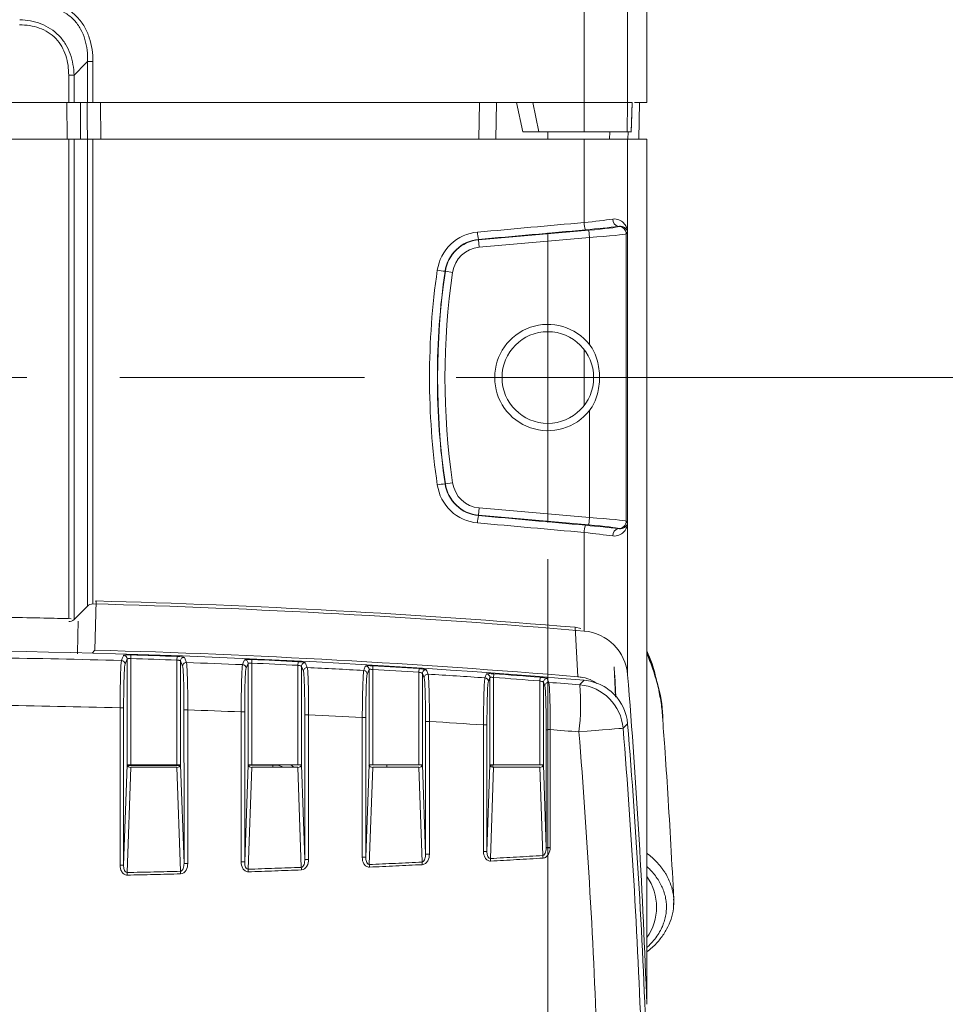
# Model space of a CAD drawing. Header units: millimetres. Extents: x 5 to 415, y 5 to 292.
# Tile 30 of 57: x 89 to 114, y 201 to 227. Entities that reach past the tile are written whole.
import ezdxf

# ---------------------------------------------------------------- set-up
doc = ezdxf.new("R2010")
doc.units = ezdxf.units.MM
doc.linetypes.add('CENTERX2', pattern=[20.32, 12.7, -2.54, 2.54, -2.54])
doc.styles.add('SLDTEXTSTYLE1', font='TXT', dxfattribs={"width": 0.75})
doc.dimstyles.new('SLDDIMSTYLE3', dxfattribs={"dimtxt": 3.5, "dimasz": 3.556, "dimexe": 0, "dimexo": 0.0625, "dimgap": 0.875, "dimtad": 1, "dimdec": 1, "dimrnd": 1e-09, "dimzin": 12, "dimdsep": 46, "dimtxsty": 'SLDTEXTSTYLE1', "dimblk1": 'CLOSED', "dimblk2": 'CLOSED', "dimsah": 1, "dimcen": 0.09, "dimadec": 0, "dimazin": 3, "dimtfac": 1, "dimtdec": 1, "dimtofl": 0, "dimtmove": 0, "dimatfit": 3, "dimldrblk": 'CLOSED', "dimfxl": 1, "dimfrac": 2, "dimtolj": 1, "dimtzin": 12, "dimarcsym": 0})
doc.dimstyles.new('SLDDIMSTYLE4', dxfattribs={"dimtxt": 3.5, "dimasz": 3.556, "dimexe": 0, "dimexo": 0.0625, "dimgap": 0.875, "dimtad": 1, "dimrnd": 1e-09, "dimzin": 12, "dimdsep": 46, "dimtxsty": 'SLDTEXTSTYLE1', "dimblk1": 'CLOSED', "dimblk2": 'CLOSED', "dimsah": 1, "dimcen": 0.09, "dimadec": 0, "dimazin": 3, "dimtfac": 1, "dimtofl": 0, "dimtmove": 0, "dimatfit": 3, "dimldrblk": 'CLOSED', "dimfxl": 1, "dimfrac": 2, "dimtolj": 1, "dimtzin": 12, "dimarcsym": 0})

# ---------------------------------------------------------------- blocks, each defined once
blk = doc.blocks.new('_CLOSED')
at = {"color": 0, "linetype": 'ByBlock', "lineweight": -2}
for p, q in [((-1, 0.166667), (0, 0)), ((-1, 0.166667), (-1, -0.166667)), ((0, 0), (-1, -0.166667)), ((0, 0), (-1, 0))]:
    blk.add_line(p, q, dxfattribs=at)
blk = doc.blocks.new('_D_2')
at = {"color": 7, "linetype": 'Continuous', "lineweight": 0}
for p, q in [((104.541, 252.91), (118.436, 252.91)), ((117.436, 252.91), (117.436, 217.71)), ((104.541, 217.71), (118.436, 217.71))]:
    blk.add_line(p, q, dxfattribs=at)
at = {"color": 7, "linetype": 'Continuous', "lineweight": 0, "xscale": 3.556, "yscale": 3.556}
for p, rotation in [((117.436, 252.91, -9.607), 90), ((117.436, 217.71, -9.607), 270)]:
    blk.add_blockref('_CLOSED', p, dxfattribs=dict(at, rotation=rotation))
at = {"color": 7, "linetype": 'Continuous', "lineweight": 0, "insert": (112.925, 229.647), "char_height": 3.5, "attachment_point": 1, "rotation": 90, "style": 'SLDTEXTSTYLE1'}
blk.add_mtext('35,2', dxfattribs=at)
blk = doc.blocks.new('_D_3')
at = {"color": 7, "linetype": 'Continuous', "lineweight": 0}
for p, q in [((66.541, 212.76), (66.541, 177.02)), ((103.541, 212.76), (103.541, 177.02)), ((66.541, 178.02), (103.541, 178.02))]:
    blk.add_line(p, q, dxfattribs=at)
at = {"color": 7, "linetype": 'Continuous', "lineweight": 0, "xscale": 3.556, "yscale": 3.556, "rotation": 180}
blk.add_blockref('_CLOSED', (66.541, 178.02, -9.607), dxfattribs=at)
at = {"color": 7, "linetype": 'Continuous', "lineweight": 0, "xscale": 3.556, "yscale": 3.556}
blk.add_blockref('_CLOSED', (103.541, 178.02, -9.607), dxfattribs=at)
at = {"color": 7, "linetype": 'Continuous', "lineweight": 0, "insert": (81.683, 182.531), "char_height": 3.5, "attachment_point": 1, "style": 'SLDTEXTSTYLE1'}
blk.add_mtext('37', dxfattribs=at)
blk = doc.blocks.new('SW_CENTERMARKSYMBOL_0')
at = {"color": 0, "linetype": 'Continuous', "lineweight": 0}
for p, q in [((37, 2.5), (37, 3.95)), ((37, 0), (37, 2.5)), ((37, 0), (34.5, 0)), ((37, 0), (37, -2.5)), ((37, 0), (39.5, 0)), ((39.5, 0), (40.95, 0)), ((37, -2.5), (37, -3.95))]:
    blk.add_line(p, q, dxfattribs=at)
at = {"color": 0, "linetype": 'CENTERX2', "lineweight": 0}
blk.add_line((5, 0), (32, 0), dxfattribs=at)

msp = doc.modelspace()

# ---------------------------------------------------------------- linework, layer by layer
at = {"color": 7, "linetype": 'Continuous', "lineweight": 15}
for p, q in [((104.533, 246.26), (104.533, 225.21)), ((105.719, 246.26), (105.719, 225.21)), ((106.241, 246.26), (106.241, 225.21)), ((90.98, 226.33), (91.127, 226.33)), ((90.98, 225.21), (90.98, 226.33)), ((91.127, 226.33), (91.127, 225.21)), ((90.467, 225.956), (90.613, 225.956)), ((90.467, 225.21), (90.467, 225.956)), ((90.613, 225.956), (90.613, 225.21)), ((79.614, 225.21), (90.467, 225.21)), ((90.427, 224.21), (90.42, 225.21)), ((90.613, 225.21), (90.467, 225.21)), ((90.98, 225.21), (90.613, 225.21)), ((91.127, 225.21), (90.98, 225.21)), ((103.129, 225.21), (91.127, 225.21)), ((91.336, 225.21), (91.343, 224.21)), ((101.659, 224.21), (101.677, 225.21)), ((102.141, 225.21), (102.123, 224.21)), ((102.691, 225.21), (102.861, 224.41)), ((104.533, 225.21), (103.129, 225.21)), ((103.3, 224.41), (103.129, 225.21)), ((104.533, 225.21), (104.532, 224.41)), ((105.719, 225.21), (104.533, 225.21)), ((105.719, 225.21), (105.705, 224.41)), ((105.843, 225.21), (105.719, 225.21)), ((105.843, 225.21), (105.816, 224.41)), ((106.241, 225.21), (105.902, 225.21)), ((106.04, 225.21), (106.023, 224.21)), ((103.3, 224.41), (104.532, 224.41)), ((104.532, 224.41), (105.705, 224.41)), ((105.705, 224.41), (105.816, 224.41)), ((79.614, 224.21), (90.467, 224.21)), ((90.613, 224.21), (90.467, 224.21)), ((90.613, 224.21), (90.98, 224.21)), ((90.613, 211.112), (90.613, 224.21)), ((90.98, 224.21), (90.98, 211.479)), ((91.127, 224.21), (90.98, 224.21)), ((91.127, 211.537), (91.127, 224.21)), ((104.533, 224.21), (91.127, 224.21)), ((104.533, 221.938), (104.533, 224.21)), ((105.719, 224.21), (104.533, 224.21)), ((106.241, 224.21), (105.719, 224.21)), ((105.719, 221.683), (105.719, 224.21)), ((106.241, 200.617), (106.241, 224.21)), ((105.468, 221.832), (105.462, 221.825)), ((104.662, 221.728), (101.653, 221.465)), ((101.671, 221.266), (104.68, 221.529)), ((104.68, 221.529), (104.662, 221.728)), ((104.68, 221.529), (104.68, 218.607)), ((105.679, 221.626), (105.719, 221.67)), ((105.679, 213.794), (105.679, 221.626)), ((105.719, 221.67), (105.719, 213.751)), ((105.72, 213.751), (105.72, 221.67)), ((101.652, 221.476), (101.653, 221.465)), ((101.671, 221.266), (101.653, 221.465)), ((100.737, 220.609), (100.745, 220.608)), ((100.943, 220.579), (100.745, 220.608)), ((104.68, 216.813), (104.68, 213.891)), ((100.943, 214.842), (100.745, 214.813)), ((100.737, 214.811), (100.745, 214.813)), ((101.671, 214.155), (101.653, 213.955)), ((104.68, 213.891), (101.671, 214.155)), ((101.652, 213.945), (101.653, 213.955)), ((101.653, 213.955), (104.662, 213.692)), ((104.68, 213.891), (104.662, 213.692)), ((105.719, 213.751), (105.679, 213.794)), ((104.533, 210.797), (104.533, 213.483)), ((105.462, 213.595), (105.468, 213.589)), ((105.719, 209.606), (105.719, 213.738)), ((91.213, 211.618), (91.183, 210.275)), ((90.98, 211.479), (90.613, 211.112)), ((104.36, 209.549), (104.291, 210.898)), ((92.004, 209.894), (92.062, 210.035)), ((92.062, 210.035), (92.062, 207.151)), ((92.162, 210.046), (92.165, 210.146)), ((92.162, 207.151), (92.162, 210.046)), ((93.42, 210.004), (93.42, 207.151)), ((93.52, 207.151), (93.52, 209.98)), ((93.52, 209.98), (93.575, 209.838)), ((95.308, 209.78), (95.362, 209.913)), ((95.362, 209.913), (95.362, 207.151)), ((95.462, 207.151), (95.462, 209.921)), ((96.725, 209.961), (96.72, 209.861)), ((96.72, 209.861), (96.72, 207.151)), ((96.82, 209.834), (96.871, 209.702)), ((96.82, 207.151), (96.82, 209.834)), ((98.612, 209.623), (98.662, 209.744)), ((98.662, 209.744), (98.662, 207.151)), ((98.762, 209.749), (98.767, 209.849)), ((98.762, 207.151), (98.762, 209.749)), ((100.026, 209.771), (100.02, 209.671)), ((100.02, 209.671), (100.02, 207.151)), ((100.12, 207.151), (100.12, 209.641)), ((100.12, 209.641), (100.166, 209.521)), ((101.918, 209.421), (101.962, 209.528)), ((101.962, 209.528), (101.962, 207.151)), ((102.062, 207.151), (102.062, 209.53)), ((103.328, 209.533), (103.32, 209.434)), ((103.32, 209.434), (103.32, 207.151)), ((103.42, 207.151), (103.42, 209.401)), ((103.42, 209.401), (103.46, 209.297)), ((92.062, 207.151), (91.966, 204.412)), ((92.061, 204.21), (92.162, 207.08)), ((93.42, 207.08), (93.519, 204.246)), ((93.614, 204.457), (93.52, 207.151)), ((95.362, 207.151), (95.269, 204.5)), ((95.365, 204.301), (95.462, 207.08)), ((96.72, 207.08), (96.815, 204.352)), ((96.91, 204.565), (96.82, 207.151)), ((98.662, 207.151), (98.573, 204.626)), ((98.669, 204.428), (98.762, 207.08)), ((100.02, 207.08), (100.11, 204.495)), ((100.205, 204.711), (100.12, 207.151)), ((101.962, 207.151), (101.879, 204.788)), ((101.975, 204.592), (102.062, 207.08)), ((103.32, 207.08), (103.404, 204.675)), ((103.498, 204.893), (103.42, 207.151)), ((103.491, 204.873), (103.597, 204.885))]:
    msp.add_line(p, q, dxfattribs=at)
at = {"color": 144, "linetype": 'Continuous', "lineweight": 0}
for p, q in [((103.252, 224.41), (103.3, 224.41)), ((103.541, 224.41), (103.541, 224.21)), ((105.72, 221.67), (105.719, 221.67)), ((105.72, 213.751), (105.719, 213.751)), ((91.213, 211.618), (91.201, 211.606)), ((104.291, 210.898), (104.444, 210.864)), ((91.183, 210.275), (91.103, 210.194)), ((93.423, 210.104), (93.42, 210.004)), ((95.462, 209.921), (95.466, 210.021)), ((102.069, 209.629), (102.062, 209.53)), ((92.162, 207.151), (92.062, 207.151)), ((93.42, 207.151), (92.162, 207.151)), ((92.162, 207.08), (93.42, 207.08)), ((93.52, 207.151), (93.42, 207.151)), ((95.462, 207.151), (95.362, 207.151)), ((96.72, 207.151), (95.462, 207.151)), ((95.462, 207.08), (96.72, 207.08)), ((96.608, 207.08), (96.526, 207.151)), ((96.82, 207.151), (96.72, 207.151)), ((98.762, 207.151), (98.662, 207.151)), ((100.02, 207.151), (98.762, 207.151)), ((98.762, 207.08), (100.02, 207.08)), ((99.152, 207.151), (99.152, 207.08)), ((100.12, 207.151), (100.02, 207.151)), ((100.105, 207.151), (100.105, 207.115)), ((102.062, 207.151), (101.962, 207.151)), ((101.991, 207.151), (101.992, 207.101)), ((103.32, 207.151), (102.062, 207.151)), ((102.062, 207.08), (103.32, 207.08)), ((103.42, 207.151), (103.32, 207.151))]:
    msp.add_line(p, q, dxfattribs=at)
at = {"color": 8, "linetype": 'Continuous', "lineweight": 15}
for p, q in [((105.228, 224.21), (105.231, 224.41)), ((105.73, 224.41), (105.726, 224.21)), ((90.467, 224.21), (90.467, 211.136)), ((104.533, 216.95), (104.533, 218.471)), ((105.348, 209.817), (105.39, 209.006)), ((105.367, 209.593), (105.398, 208.995)), ((92.067, 207.123), (93.515, 207.13)), ((95.365, 207.139), (96.038, 207.142)), ((96.038, 207.142), (96.041, 207.08))]:
    msp.add_line(p, q, dxfattribs=at)
at = {"color": 7, "linetype": 'Continuous', "lineweight": 15, "flags": 128}
for points in [[(90.785, 225.21), (90.788, 224.709), (90.792, 224.21)], [(90.976, 224.21), (90.973, 224.712), (90.969, 225.21)], [(105.817, 224.399), (105.824, 224.621), (105.844, 225.21)], [(90.724, 211.063), (90.715, 210.664), (90.704, 210.177)], [(91.965, 210.135), (91.958, 210.118), (91.93, 210.049), (91.907, 209.993)], [(93.679, 209.938), (93.672, 209.956), (93.644, 210.026), (93.623, 210.079)], [(95.266, 210.013), (95.259, 209.996), (95.231, 209.927), (95.212, 209.88)], [(96.976, 209.801), (96.969, 209.819), (96.942, 209.89), (96.925, 209.934)], [(98.567, 209.843), (98.561, 209.826), (98.533, 209.758), (98.518, 209.722)], [(100.273, 209.62), (100.266, 209.638), (100.238, 209.71), (100.226, 209.741)], [(101.869, 209.627), (101.862, 209.61), (101.834, 209.542), (101.825, 209.52)], [(103.568, 209.396), (103.561, 209.414), (103.533, 209.486), (103.527, 209.5)], [(104.537, 209.453), (104.437, 209.353), (104.414, 209.331)], [(104.389, 208.047), (104.616, 208.065), (104.833, 208.083), (105.034, 208.099), (105.211, 208.113), (105.361, 208.126), (105.477, 208.135), (105.556, 208.141), (105.597, 208.145)], [(105.597, 208.145), (105.619, 208.167), (105.719, 208.267)]]:
    msp.add_lwpolyline(points, dxfattribs=at)
at = {"color": 7, "linetype": 'Continuous', "lineweight": 15}
msp.add_circle((103.541, 217.71), 1.25, dxfattribs=at)
for centre, radius, start, end in [((105.2, 221.95), 0.667, 181.045, 198.4602), ((105.5, 222.017), 0.188, 175.6295, 259.9235), ((105.479, 221.626), 0.2, 0.0912, 94.9088), ((102.399, 221.697), 0.779, 181.6114, 196.4877), ((101.741, 220.462), 1.007, 95, 171.6721), ((101.741, 220.462), 0.807, 95, 171.6721), ((101.457, 226.643), 6.077, 261.1872, 263.1966), ((120.541, 217.71), 20.007, 171.6721, 188.3279), ((120.541, 217.71), 19.807, 171.6721, 188.3279), ((103.541, 217.71), 1.45, 38.2191, 321.7809), ((101.741, 214.958), 0.807, 188.3279, 265), ((101.457, 208.778), 6.077, 96.8034, 98.8128), ((101.741, 214.958), 1.007, 188.3279, 265), ((102.399, 213.724), 0.779, 163.5123, 178.3886), ((105.479, 213.795), 0.2, 265.0912, 359.9088), ((105.2, 213.471), 0.667, 161.5398, 178.955), ((105.5, 213.404), 0.188, 100.0765, 184.3705), ((91.121, 211.337), 0.2, 88.4968, 135), ((85.041, -20.383), 232, 85.18047, 88.49682), ((90.472, 211.253), 0.2, 268.6569, 315), ((104.423, 209.501), 1.3, 4.6392, 85.1805), ((85.041, -21.726), 232, 85.18047, 94.81953), ((91.904, 209.893), 0.1, 0.2885, 88.2031), ((91.962, 210.035), 0.1, 0.2884, 88.1902), ((85.041, -21.726), 231.882, 87.92917, 88.2402), ((85.041, -21.726), 231.982, 87.92917, 88.2402), ((85.041, -21.726), 231.982, 87.113, 87.42422), ((93.675, 209.838), 0.1, 87.9933, 179.6944), ((95.208, 209.78), 0.1, 0.2851, 87.392), ((85.041, -21.726), 231.882, 87.113, 87.42422), ((96.92, 209.834), 0.1, 87.1984, 179.6905), ((96.971, 209.701), 0.1, 87.1841, 179.6905), ((98.512, 209.622), 0.1, 0.2819, 86.5801), ((98.562, 209.744), 0.1, 0.2818, 86.5697), ((85.041, -21.726), 231.882, 86.29625, 86.6077), ((85.041, -21.726), 231.982, 86.29625, 86.6077), ((100.22, 209.641), 0.1, 86.3881, 179.6865), ((100.266, 209.521), 0.1, 86.3748, 179.6864), ((101.818, 209.42), 0.1, 0.2787, 85.7673), ((85.041, -21.726), 231.882, 85.47874, 85.7905), ((85.041, -21.726), 231.982, 85.47874, 85.7905), ((103.52, 209.401), 0.1, 85.5771, 179.6823), ((-89.14, 193.794), 195.5, 2, 4.63923), ((103.56, 209.296), 0.1, 85.5653, 179.6822), ((98.23, 208.81), 6.206, 352.9376, 4.8143), ((104.295, 208.03), 1.306, 5.0232, 84.7915), ((91.89, 194.585), 14.118, 89.6926, 90.0892), ((93.692, 196.774), 11.871, 89.8838, 90.3799), ((95.194, 199.21), 9.381, 89.5414, 90.1315), ((96.989, 199.749), 8.761, 89.8394, 90.5188), ((98.499, 201.422), 7.014, 89.392, 90.1723), ((100.284, 201.303), 7.027, 89.796, 90.6519), ((101.806, 202.633), 5.603, 89.2457, 90.2113), ((103.579, 202.174), 5.933, 89.7537, 90.7781), ((-89.14, 192.451), 195.5, 2, 4.63923), ((98.499, 195.201), 9.425, 89.5472, 90.1284), ((100.285, 195.45), 9.261, 89.8454, 90.4943), ((101.805, 197.495), 7.293, 89.4201, 90.1625), ((93.692, 187.857), 16.6, 89.917, 90.2715), ((95.194, 191.519), 12.982, 89.6684, 90.0952), ((94.837, 204.211), 1.983, 2.0455, 4.0847), ((96.989, 192.667), 11.899, 89.882, 90.3817), ((96.971, 204.287), 1.704, 2.3825, 4.7559), ((98.58, 204.354), 1.536, 2.6447, 5.2776), ((100.62, 204.451), 1.363, 2.9844, 5.9529), ((90.722, 204.104), 2.8, 1.4473, 2.8921), ((93.094, 204.16), 2.275, 1.7821, 3.5598), ((105.086, 203.269), 1.424, 324.1843, 35.8157)]:
    msp.add_arc(centre, radius, start, end, dxfattribs=at)
at = {"color": 144, "linetype": 'Continuous', "lineweight": 0}
for centre, radius, start, end in [((105.788, 221.675), 0.0697, 173.6375, 178.9994), ((105.788, 213.746), 0.0697, 181.0006, 186.3625), ((93.62, 209.979), 0.1, 88.0083, 179.6945), ((95.262, 209.913), 0.1, 0.2851, 87.3802), ((101.862, 209.527), 0.1, 0.2786, 85.7584), ((92.151, 207.171), 0.092, 193.0329, 276.4054), ((93.43, 207.171), 0.092, 263.5946, 346.9671), ((95.451, 207.171), 0.092, 193.0329, 276.4054), ((96.73, 207.171), 0.092, 263.5946, 346.9671), ((98.751, 207.171), 0.092, 193.0329, 276.4054), ((100.03, 207.171), 0.092, 263.5946, 346.9671), ((102.051, 207.171), 0.092, 193.0329, 276.4054), ((103.33, 207.171), 0.092, 263.5946, 346.9671), ((103.579, 197.333), 7.56, 89.807, 90.6103), ((102.158, 204.534), 1.254, 3.2449, 6.4704), ((91.89, 184.243), 20.169, 89.7847, 90.0625), ((88.641, 204.069), 3.423, 1.1832, 2.3652)]:
    msp.add_arc(centre, radius, start, end, dxfattribs=at)
at = {"color": 7, "linetype": 'Continuous', "lineweight": 15}
for centre, major_axis, ratio, start_param, end_param in [((85.041, 228.342), (231.999, 20.34), 0.034817, 4.780863, 4.793453), ((104.423, 221.979), (1.3, 0.131), 0.040038, 4.792457, 5.462259), ((104.441, 221.78), (1.5, 0.131), 0.034788, 4.793458, 5.46326), ((104.662, 221.756), (0.8, 0.07), 0.034788, 4.709342, 6.245231), ((85.058, 228.143), (232.199, 20.34), 0.034788, 4.780868, 4.793458), ((104.68, 221.557), (1, 0.07), 0.027907, 4.710434, 6.246324), ((85.041, 207.079), (231.999, -20.34), 0.034817, 1.489732, 1.502322), ((85.058, 207.278), (232.199, -20.34), 0.034788, 1.489727, 1.502317), ((104.68, 213.863), (1, -0.07), 0.027907, 0.036861, 1.572751), ((104.423, 213.441), (1.3, -0.131), 0.040038, 0.820926, 1.490728), ((104.441, 213.64), (1.5, -0.131), 0.034788, 0.819925, 1.489727), ((104.662, 213.664), (0.8, -0.07), 0.034788, 0.037954, 1.573844)]:
    msp.add_ellipse(centre, major_axis=major_axis, ratio=ratio, start_param=start_param, end_param=end_param, dxfattribs=at)
at = {"color": 144, "linetype": 'Continuous', "lineweight": 0}
msp.add_ellipse((103.041, 207.173), major_axis=(1, 0.001), ratio=0.707294, start_param=3.171916, end_param=3.27114, dxfattribs=at)
at = {"color": 7, "linetype": 'Continuous', "lineweight": 15}
for points, knots in [([(89.504, 227.993), (89.725, 227.993), (89.946, 227.962), (90.255, 227.851), (90.355, 227.803), (90.54, 227.685), (90.625, 227.616), (90.776, 227.458), (90.842, 227.368), (90.951, 227.181), (90.995, 227.081), (91.098, 226.769), (91.127, 226.55), (91.127, 226.33)], [0, 0, 0, 0, 0.25, 0.25, 0.375, 0.375, 0.5, 0.5, 0.625, 0.625, 0.75, 0.75, 1, 1, 1, 1]), ([(90.98, 226.33), (90.986, 226.533), (90.967, 226.736), (90.881, 227.028), (90.843, 227.122), (90.744, 227.299), (90.683, 227.383), (90.544, 227.53), (90.466, 227.593), (90.293, 227.699), (90.2, 227.741), (89.912, 227.836), (89.707, 227.858), (89.503, 227.852)], [0, 0, 0, 0, 0.25, 0.25, 0.375, 0.375, 0.5, 0.5, 0.625, 0.625, 0.75, 0.75, 1, 1, 1, 1]), ([(89.129, 227.469), (89.328, 227.462), (89.525, 227.428), (89.893, 227.285), (90.062, 227.176), (90.268, 226.964), (90.329, 226.884), (90.431, 226.717), (90.473, 226.628), (90.574, 226.35), (90.607, 226.154), (90.613, 225.956)], [0, 0, 0, 0, 0.25, 0.25, 0.5, 0.5, 0.625, 0.625, 0.75, 0.75, 1, 1, 1, 1]), ([(90.467, 225.956), (90.467, 226.138), (90.444, 226.318), (90.359, 226.576), (90.322, 226.658), (90.232, 226.813), (90.177, 226.887), (89.99, 227.082), (89.833, 227.18), (89.493, 227.302), (89.31, 227.327), (89.128, 227.327)], [0, 0, 0, 0, 0.25, 0.25, 0.375, 0.375, 0.5, 0.5, 0.75, 0.75, 1, 1, 1, 1]), ([(102.861, 224.41), (102.861, 224.41), (102.911, 224.41), (103.075, 224.41), (103.188, 224.41), (103.3, 224.41)], [0, 0, 0, 0, 0.5, 0.5, 1, 1, 1, 1]), ([(105.719, 221.683), (105.718, 221.701), (105.716, 221.712), (105.712, 221.736), (105.709, 221.747), (105.7, 221.779), (105.693, 221.799), (105.664, 221.859), (105.638, 221.897), (105.572, 221.963), (105.532, 221.991), (105.434, 222.03), (105.377, 222.04), (105.313, 222.031)], [0, 0, 0, 0, 0.0625, 0.0625, 0.125, 0.125, 0.25, 0.25, 0.5, 0.5, 0.75, 0.75, 1, 1, 1, 1]), ([(105.468, 221.832), (105.508, 221.838), (105.543, 221.834), (105.602, 221.817), (105.626, 221.804), (105.666, 221.775), (105.682, 221.758), (105.7, 221.731), (105.705, 221.722), (105.711, 221.707), (105.713, 221.702), (105.715, 221.694), (105.716, 221.691), (105.718, 221.685), (105.718, 221.682), (105.719, 221.676)], [0, 0, 0, 0, 0.25, 0.25, 0.5, 0.5, 0.75, 0.75, 0.875, 0.875, 0.9375, 0.9375, 0.96875, 0.96875, 1, 1, 1, 1]), ([(101.621, 221.675), (101.348, 221.65), (101.092, 221.535), (100.695, 221.159), (100.565, 220.909), (100.526, 220.638)], [0, 0, 0, 0, 0.5, 0.5, 1, 1, 1, 1]), ([(100.737, 220.609), (100.77, 220.836), (100.879, 221.045), (101.211, 221.359), (101.425, 221.455), (101.652, 221.476)], [0, 0, 0, 0, 0.5, 0.5, 1, 1, 1, 1]), ([(104.68, 218.607), (104.78, 218.48), (104.845, 218.335), (104.932, 218.028), (104.953, 217.871), (104.953, 217.551), (104.932, 217.393), (104.846, 217.088), (104.78, 216.94), (104.68, 216.813)], [0, 0, 0, 0, 0.25, 0.25, 0.5, 0.5, 0.75, 0.75, 1, 1, 1, 1]), ([(100.526, 214.782), (100.565, 214.511), (100.695, 214.261), (101.092, 213.886), (101.348, 213.77), (101.621, 213.746)], [0, 0, 0, 0, 0.5, 0.5, 1, 1, 1, 1]), ([(101.652, 213.945), (101.425, 213.965), (101.211, 214.062), (100.879, 214.376), (100.77, 214.585), (100.737, 214.811)], [0, 0, 0, 0, 0.5, 0.5, 1, 1, 1, 1]), ([(105.719, 213.745), (105.718, 213.738), (105.718, 213.736), (105.716, 213.729), (105.715, 213.727), (105.713, 213.719), (105.711, 213.714), (105.705, 213.699), (105.7, 213.69), (105.682, 213.663), (105.666, 213.646), (105.626, 213.617), (105.602, 213.604), (105.543, 213.587), (105.508, 213.583), (105.468, 213.589)], [0, 0, 0, 0, 0.03125, 0.03125, 0.0625, 0.0625, 0.125, 0.125, 0.25, 0.25, 0.5, 0.5, 0.75, 0.75, 1, 1, 1, 1]), ([(105.313, 213.39), (105.377, 213.381), (105.433, 213.391), (105.532, 213.429), (105.572, 213.457), (105.638, 213.523), (105.664, 213.561), (105.693, 213.621), (105.7, 213.642), (105.709, 213.674), (105.712, 213.685), (105.716, 213.709), (105.718, 213.719), (105.719, 213.738)], [0, 0, 0, 0, 0.25, 0.25, 0.5, 0.5, 0.75, 0.75, 0.875, 0.875, 0.9375, 0.9375, 1, 1, 1, 1]), ([(106.517, 209.406), (106.48, 209.572), (106.416, 209.864), (106.293, 210.14), (106.241, 210.26)], [0, 0, 0, 0, 0.569491, 1, 1, 1, 1]), ([(91.907, 209.993), (91.903, 209.979), (91.898, 209.936), (91.889, 209.794), (91.884, 209.697), (91.874, 209.343), (91.869, 209.026), (91.868, 208.702)], [0, 0, 0, 0, 0.25, 0.25, 0.5, 0.5, 1, 1, 1, 1]), ([(91.965, 210.135), (91.966, 210.139), (91.989, 210.143), (92.062, 210.147), (92.113, 210.147), (92.165, 210.146)], [0, 0, 0, 0, 0.5, 0.5, 1, 1, 1, 1]), ([(92.162, 210.046), (92.15, 210.047), (92.139, 210.047), (92.129, 210.047), (92.118, 210.047), (92.108, 210.047), (92.099, 210.046), (92.091, 210.045), (92.083, 210.044), (92.077, 210.043), (92.071, 210.042), (92.067, 210.04), (92.064, 210.038), (92.063, 210.037), (92.062, 210.036), (92.062, 210.035)], [0, 0, 0, 0, 0.0000334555, 0.0000334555, 0.0000334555, 0.0000669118, 0.0000669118, 0.0000669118, 0.0001004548, 0.0001004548, 0.0001004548, 0.0001342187, 0.0001342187, 0.0001342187, 0.0001534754, 0.0001534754, 0.0001534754, 0.0001534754]), ([(91.966, 208.702), (91.966, 209.001), (91.97, 209.293), (91.981, 209.62), (91.985, 209.71), (91.994, 209.841), (91.999, 209.881), (92.004, 209.894)], [0, 0, 0, 0, 0.5, 0.5, 0.75, 0.75, 1, 1, 1, 1]), ([(93.575, 209.838), (93.586, 209.812), (93.595, 209.672), (93.606, 209.344), (93.609, 209.217), (93.612, 208.94), (93.613, 208.794), (93.613, 208.645)], [0, 0, 0, 0, 0.5, 0.5, 0.75, 0.75, 1, 1, 1, 1]), ([(93.716, 208.645), (93.717, 208.807), (93.716, 208.965), (93.713, 209.265), (93.71, 209.403), (93.7, 209.758), (93.69, 209.909), (93.679, 209.938)], [0, 0, 0, 0, 0.25, 0.25, 0.5, 0.5, 1, 1, 1, 1]), ([(95.212, 209.88), (95.207, 209.866), (95.203, 209.823), (95.193, 209.681), (95.189, 209.584), (95.179, 209.23), (95.174, 208.914), (95.173, 208.591)], [0, 0, 0, 0, 0.25, 0.25, 0.5, 0.5, 1, 1, 1, 1]), ([(95.269, 208.59), (95.269, 208.889), (95.273, 209.181), (95.284, 209.507), (95.288, 209.597), (95.297, 209.728), (95.302, 209.767), (95.308, 209.78)], [0, 0, 0, 0, 0.5, 0.5, 0.75, 0.75, 1, 1, 1, 1]), ([(96.82, 209.834), (96.819, 209.836), (96.817, 209.838), (96.813, 209.841), (96.809, 209.843), (96.803, 209.845), (96.795, 209.847), (96.788, 209.85), (96.779, 209.852), (96.769, 209.854), (96.76, 209.856), (96.749, 209.858), (96.738, 209.859), (96.732, 209.86), (96.726, 209.861), (96.72, 209.861)], [0, 0, 0, 0, 0.0000343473, 0.0000343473, 0.0000343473, 0.0000687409, 0.0000687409, 0.0000687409, 0.0001031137, 0.0001031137, 0.0001031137, 0.0001372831, 0.0001372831, 0.0001372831, 0.0001551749, 0.0001551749, 0.0001551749, 0.0001551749]), ([(96.725, 209.961), (96.776, 209.958), (96.827, 209.954), (96.9, 209.944), (96.923, 209.938), (96.925, 209.934)], [0, 0, 0, 0, 0.5, 0.5, 1, 1, 1, 1]), ([(97.013, 208.509), (97.014, 208.671), (97.013, 208.829), (97.01, 209.129), (97.008, 209.266), (96.998, 209.621), (96.988, 209.772), (96.976, 209.801)], [0, 0, 0, 0, 0.25, 0.25, 0.5, 0.5, 1, 1, 1, 1]), ([(98.518, 209.722), (98.513, 209.708), (98.509, 209.665), (98.5, 209.524), (98.496, 209.427), (98.485, 209.074), (98.48, 208.758), (98.478, 208.435)], [0, 0, 0, 0, 0.25, 0.25, 0.5, 0.5, 1, 1, 1, 1]), ([(98.567, 209.843), (98.569, 209.848), (98.592, 209.851), (98.665, 209.853), (98.716, 209.852), (98.767, 209.849)], [0, 0, 0, 0, 0.5, 0.5, 1, 1, 1, 1]), ([(98.762, 209.749), (98.75, 209.751), (98.739, 209.752), (98.729, 209.752), (98.718, 209.753), (98.708, 209.753), (98.699, 209.753), (98.691, 209.753), (98.683, 209.752), (98.677, 209.751), (98.671, 209.75), (98.667, 209.749), (98.664, 209.747), (98.663, 209.746), (98.662, 209.745), (98.662, 209.744)], [0, 0, 0, 0, 0.0000335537, 0.0000335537, 0.0000335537, 0.0000670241, 0.0000670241, 0.0000670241, 0.0001004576, 0.0001004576, 0.0001004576, 0.000134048, 0.000134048, 0.000134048, 0.0001533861, 0.0001533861, 0.0001533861, 0.0001533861]), ([(100.026, 209.771), (100.078, 209.767), (100.128, 209.762), (100.202, 209.751), (100.224, 209.745), (100.226, 209.741)], [0, 0, 0, 0, 0.5, 0.5, 1, 1, 1, 1]), ([(96.871, 209.702), (96.882, 209.675), (96.892, 209.535), (96.902, 209.208), (96.905, 209.081), (96.908, 208.804), (96.909, 208.658), (96.909, 208.509)], [0, 0, 0, 0, 0.5, 0.5, 0.75, 0.75, 1, 1, 1, 1]), ([(98.574, 208.435), (98.574, 208.733), (98.578, 209.025), (98.588, 209.351), (98.593, 209.44), (98.602, 209.57), (98.607, 209.61), (98.612, 209.623)], [0, 0, 0, 0, 0.5, 0.5, 0.75, 0.75, 1, 1, 1, 1]), ([(100.12, 209.641), (100.119, 209.643), (100.117, 209.646), (100.113, 209.648), (100.109, 209.65), (100.103, 209.653), (100.095, 209.655), (100.088, 209.658), (100.079, 209.66), (100.069, 209.662), (100.059, 209.665), (100.049, 209.667), (100.037, 209.669), (100.032, 209.67), (100.026, 209.67), (100.02, 209.671)], [0, 0, 0, 0, 0.0000343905, 0.0000343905, 0.0000343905, 0.0000688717, 0.0000688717, 0.0000688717, 0.0001034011, 0.0001034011, 0.0001034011, 0.0001377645, 0.0001377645, 0.0001377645, 0.0001556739, 0.0001556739, 0.0001556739, 0.0001556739]), ([(100.166, 209.521), (100.177, 209.494), (100.186, 209.355), (100.197, 209.028), (100.2, 208.901), (100.203, 208.624), (100.204, 208.479), (100.204, 208.33)], [0, 0, 0, 0, 0.5, 0.5, 0.75, 0.75, 1, 1, 1, 1]), ([(100.309, 208.33), (100.31, 208.492), (100.31, 208.649), (100.307, 208.949), (100.304, 209.086), (100.294, 209.44), (100.284, 209.592), (100.273, 209.62)], [0, 0, 0, 0, 0.25, 0.25, 0.5, 0.5, 1, 1, 1, 1]), ([(101.825, 209.52), (101.821, 209.506), (101.816, 209.463), (101.807, 209.323), (101.803, 209.226), (101.792, 208.874), (101.787, 208.558), (101.785, 208.236)], [0, 0, 0, 0, 0.25, 0.25, 0.5, 0.5, 1, 1, 1, 1]), ([(103.328, 209.533), (103.379, 209.529), (103.43, 209.523), (103.503, 209.511), (103.526, 209.505), (103.527, 209.5)], [0, 0, 0, 0, 0.5, 0.5, 1, 1, 1, 1]), ([(104.537, 209.453), (104.689, 209.44), (104.835, 209.4), (105.112, 209.271), (105.236, 209.184), (105.559, 208.86), (105.693, 208.572), (105.719, 208.267)], [0, 0, 0, 0, 0.25, 0.25, 0.5, 0.5, 1, 1, 1, 1]), ([(101.88, 208.235), (101.88, 208.533), (101.884, 208.824), (101.894, 209.149), (101.898, 209.239), (101.908, 209.369), (101.913, 209.408), (101.918, 209.421)], [0, 0, 0, 0, 0.5, 0.5, 0.75, 0.75, 1, 1, 1, 1]), ([(103.42, 209.401), (103.419, 209.403), (103.417, 209.405), (103.413, 209.408), (103.409, 209.41), (103.403, 209.413), (103.395, 209.416), (103.388, 209.418), (103.379, 209.421), (103.369, 209.424), (103.359, 209.426), (103.349, 209.429), (103.337, 209.431), (103.332, 209.432), (103.326, 209.433), (103.32, 209.434)], [0, 0, 0, 0, 0.0000344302, 0.0000344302, 0.0000344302, 0.0000689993, 0.0000689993, 0.0000689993, 0.0001036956, 0.0001036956, 0.0001036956, 0.0001382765, 0.0001382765, 0.0001382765, 0.0001562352, 0.0001562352, 0.0001562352, 0.0001562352]), ([(103.46, 209.297), (103.47, 209.27), (103.48, 209.13), (103.49, 208.803), (103.493, 208.677), (103.497, 208.401), (103.498, 208.255), (103.498, 208.106)], [0, 0, 0, 0, 0.5, 0.5, 0.75, 0.75, 1, 1, 1, 1]), ([(103.604, 208.107), (103.605, 208.268), (103.605, 208.426), (103.602, 208.724), (103.6, 208.862), (103.59, 209.215), (103.579, 209.367), (103.568, 209.396)], [0, 0, 0, 0, 0.25, 0.25, 0.5, 0.5, 1, 1, 1, 1]), ([(91.868, 208.702), (91.868, 208.635), (91.868, 208.569), (91.868, 208.502), (91.868, 208.235), (91.868, 207.969), (91.868, 207.702), (91.868, 206.605), (91.868, 205.508), (91.868, 204.412)], [0, 0, 0, 0, 0.0002, 0.0002, 0.0002, 0.001, 0.001, 0.001, 0.004290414, 0.004290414, 0.004290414, 0.004290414]), ([(93.716, 204.457), (93.716, 204.523), (93.716, 204.59), (93.716, 204.657), (93.716, 204.923), (93.716, 205.19), (93.716, 205.457), (93.716, 206.52), (93.716, 207.582), (93.716, 208.645)], [0, 0, 0, 0, 0.0002, 0.0002, 0.0002, 0.001, 0.001, 0.001, 0.004188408, 0.004188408, 0.004188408, 0.004188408]), ([(95.173, 208.591), (95.173, 208.524), (95.173, 208.457), (95.173, 208.391), (95.173, 208.124), (95.173, 207.857), (95.173, 207.591), (95.173, 206.561), (95.172, 205.53), (95.172, 204.5)], [0, 0, 0, 0, 0.0002, 0.0002, 0.0002, 0.001, 0.001, 0.001, 0.004090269, 0.004090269, 0.004090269, 0.004090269]), ([(97.014, 204.566), (97.014, 204.632), (97.014, 204.699), (97.014, 204.766), (97.014, 205.032), (97.014, 205.299), (97.014, 205.566), (97.014, 206.547), (97.013, 207.528), (97.013, 208.509)], [0, 0, 0, 0, 0.0002, 0.0002, 0.0002, 0.001, 0.001, 0.001, 0.003943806, 0.003943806, 0.003943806, 0.003943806]), ([(98.478, 208.435), (98.478, 208.368), (98.478, 208.302), (98.478, 208.235), (98.478, 207.968), (98.478, 207.702), (98.478, 207.435), (98.478, 206.499), (98.478, 205.562), (98.478, 204.626)], [0, 0, 0, 0, 0.0002, 0.0002, 0.0002, 0.001, 0.001, 0.001, 0.003809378, 0.003809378, 0.003809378, 0.003809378]), ([(106.977, 203.483), (106.952, 203.978), (106.903, 204.938), (106.819, 206.322), (106.742, 207.488), (106.69, 208.189), (106.67, 208.467)], [0, 0, 0, 0, 0.2977279, 0.5779519, 0.8326621, 1, 1, 1, 1]), ([(100.31, 204.711), (100.31, 204.778), (100.31, 204.844), (100.31, 204.911), (100.31, 205.178), (100.31, 205.444), (100.31, 205.711), (100.31, 206.584), (100.309, 207.457), (100.309, 208.33)], [0, 0, 0, 0, 0.0002, 0.0002, 0.0002, 0.001, 0.001, 0.001, 0.003618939, 0.003618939, 0.003618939, 0.003618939]), ([(101.785, 208.236), (101.785, 208.169), (101.785, 208.102), (101.785, 208.036), (101.785, 207.769), (101.785, 207.502), (101.785, 207.236), (101.785, 206.42), (101.785, 205.604), (101.785, 204.788)], [0, 0, 0, 0, 0.0002, 0.0002, 0.0002, 0.001, 0.001, 0.001, 0.003447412, 0.003447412, 0.003447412, 0.003447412]), ([(103.604, 204.893), (103.604, 204.96), (103.604, 205.027), (103.604, 205.093), (103.604, 205.36), (103.604, 205.627), (103.604, 205.893), (103.604, 206.631), (103.604, 207.369), (103.604, 208.107)], [0, 0, 0, 0, 0.0002, 0.0002, 0.0002, 0.001, 0.001, 0.001, 0.003213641, 0.003213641, 0.003213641, 0.003213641]), ([(98.673, 204.358), (98.642, 204.356), (98.612, 204.366), (98.56, 204.4), (98.539, 204.424), (98.491, 204.502), (98.478, 204.564), (98.478, 204.626)], [0, 0, 0, 0, 0.25, 0.25, 0.5, 0.5, 1, 1, 1, 1]), ([(98.573, 204.626), (98.573, 204.586), (98.577, 204.547), (98.595, 204.49), (98.604, 204.471), (98.629, 204.44), (98.648, 204.426), (98.669, 204.428)], [0, 0, 0, 0, 0.5, 0.5, 0.75, 0.75, 1, 1, 1, 1]), ([(100.11, 204.495), (100.132, 204.497), (100.149, 204.514), (100.173, 204.548), (100.182, 204.568), (100.201, 204.627), (100.205, 204.669), (100.205, 204.711)], [0, 0, 0, 0, 0.25, 0.25, 0.5, 0.5, 1, 1, 1, 1]), ([(100.31, 204.711), (100.31, 204.648), (100.296, 204.585), (100.248, 204.502), (100.228, 204.477), (100.177, 204.439), (100.147, 204.426), (100.115, 204.425)], [0, 0, 0, 0, 0.5, 0.5, 0.75, 0.75, 1, 1, 1, 1]), ([(101.98, 204.522), (101.949, 204.52), (101.919, 204.529), (101.867, 204.563), (101.846, 204.586), (101.798, 204.665), (101.785, 204.726), (101.785, 204.788)], [0, 0, 0, 0, 0.25, 0.25, 0.5, 0.5, 1, 1, 1, 1]), ([(101.879, 204.788), (101.879, 204.749), (101.883, 204.709), (101.901, 204.653), (101.909, 204.634), (101.934, 204.603), (101.954, 204.59), (101.975, 204.592)], [0, 0, 0, 0, 0.5, 0.5, 0.75, 0.75, 1, 1, 1, 1]), ([(103.404, 204.675), (103.164, 204.66), (102.925, 204.646), (102.686, 204.633), (102.449, 204.619), (102.212, 204.606), (101.975, 204.592)], [0, 0, 0, 0, 0.000720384, 0.000720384, 0.000720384, 0.001433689, 0.001433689, 0.001433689, 0.001433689]), ([(93.519, 204.246), (93.524, 204.246), (93.53, 204.247), (93.535, 204.249), (93.538, 204.25), (93.542, 204.252), (93.545, 204.254), (93.553, 204.26), (93.561, 204.267), (93.567, 204.275), (93.577, 204.288), (93.585, 204.303), (93.591, 204.319), (93.601, 204.342), (93.606, 204.367), (93.61, 204.392), (93.613, 204.414), (93.614, 204.435), (93.614, 204.457)], [0, 0, 0, 0, 0.0000165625, 0.0000165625, 0.0000165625, 0.0000277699, 0.0000277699, 0.0000277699, 0.0000595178, 0.0000595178, 0.0000595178, 0.00011177, 0.00011177, 0.00011177, 0.0001922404, 0.0001922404, 0.0001922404, 0.0002603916, 0.0002603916, 0.0002603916, 0.0002603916]), ([(93.716, 204.457), (93.716, 204.394), (93.702, 204.331), (93.639, 204.222), (93.585, 204.177), (93.521, 204.175)], [0, 0, 0, 0, 0.5, 0.5, 1, 1, 1, 1]), ([(95.368, 204.23), (95.337, 204.229), (95.306, 204.239), (95.254, 204.274), (95.234, 204.298), (95.186, 204.377), (95.172, 204.438), (95.172, 204.5)], [0, 0, 0, 0, 0.25, 0.25, 0.5, 0.5, 1, 1, 1, 1]), ([(95.269, 204.5), (95.269, 204.461), (95.273, 204.421), (95.291, 204.364), (95.299, 204.345), (95.324, 204.313), (95.343, 204.299), (95.365, 204.301)], [0, 0, 0, 0, 0.5, 0.5, 0.75, 0.75, 1, 1, 1, 1]), ([(96.815, 204.352), (96.572, 204.343), (96.33, 204.334), (96.088, 204.326), (95.847, 204.317), (95.606, 204.309), (95.365, 204.301)], [0, 0, 0, 0, 0.000728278, 0.000728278, 0.000728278, 0.001452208, 0.001452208, 0.001452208, 0.001452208]), ([(96.815, 204.352), (96.821, 204.353), (96.826, 204.354), (96.831, 204.356), (96.835, 204.358), (96.838, 204.359), (96.841, 204.361), (96.85, 204.367), (96.857, 204.375), (96.864, 204.383), (96.874, 204.397), (96.882, 204.412), (96.888, 204.428), (96.897, 204.452), (96.903, 204.478), (96.906, 204.503), (96.909, 204.524), (96.91, 204.545), (96.91, 204.565)], [0, 0, 0, 0, 0.0000169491, 0.0000169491, 0.0000169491, 0.0000282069, 0.0000282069, 0.0000282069, 0.0000605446, 0.0000605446, 0.0000605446, 0.0001142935, 0.0001142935, 0.0001142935, 0.000196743, 0.000196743, 0.000196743, 0.0002623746, 0.0002623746, 0.0002623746, 0.0002623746]), ([(97.014, 204.566), (97.014, 204.502), (97, 204.44), (96.936, 204.33), (96.882, 204.284), (96.819, 204.282)], [0, 0, 0, 0, 0.5, 0.5, 1, 1, 1, 1]), ([(100.11, 204.495), (99.869, 204.483), (99.628, 204.472), (99.387, 204.461), (99.147, 204.45), (98.908, 204.439), (98.669, 204.428)], [0, 0, 0, 0, 0.000724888, 0.000724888, 0.000724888, 0.001444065, 0.001444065, 0.001444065, 0.001444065]), ([(98.673, 204.358), (98.913, 204.368), (99.152, 204.379), (99.391, 204.39), (99.632, 204.402), (99.874, 204.413), (100.115, 204.425)], [0, 0, 0, 0, 0.000719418, 0.000719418, 0.000719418, 0.001444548, 0.001444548, 0.001444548, 0.001444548]), ([(101.98, 204.522), (102.217, 204.535), (102.454, 204.549), (102.691, 204.562), (102.931, 204.576), (103.17, 204.59), (103.41, 204.605)], [0, 0, 0, 0, 0.000713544, 0.000713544, 0.000713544, 0.001434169, 0.001434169, 0.001434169, 0.001434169]), ([(93.519, 204.246), (93.275, 204.239), (93.032, 204.233), (92.789, 204.227), (92.546, 204.221), (92.304, 204.216), (92.061, 204.21)], [0, 0, 0, 0, 0.000730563, 0.000730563, 0.000730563, 0.001458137, 0.001458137, 0.001458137, 0.001458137]), ([(92.064, 204.14), (92.306, 204.145), (92.549, 204.151), (92.791, 204.156), (93.034, 204.162), (93.278, 204.169), (93.521, 204.175)], [0, 0, 0, 0, 0.000727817, 0.000727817, 0.000727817, 0.001458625, 0.001458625, 0.001458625, 0.001458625]), ([(95.368, 204.23), (95.609, 204.238), (95.85, 204.247), (96.091, 204.255), (96.334, 204.264), (96.576, 204.273), (96.819, 204.282)], [0, 0, 0, 0, 0.000724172, 0.000724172, 0.000724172, 0.001452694, 0.001452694, 0.001452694, 0.001452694]), ([(106.241, 202.049), (106.291, 202.087), (106.432, 202.194), (106.617, 202.401), (106.793, 202.662), (106.912, 202.939), (106.978, 203.217), (106.976, 203.399), (106.975, 203.486)], [0, 0, 0, 0, 0.102944, 0.288009, 0.472972, 0.657075, 0.837635, 1, 1, 1, 1]), ([(106.969, 203.289), (106.972, 203.306), (106.983, 203.372), (106.979, 203.437), (106.976, 203.486)], [0, 0, 0, 0, 0.26749, 1, 1, 1, 1])]:
    msp.add_open_spline(points, degree=3, knots=knots, dxfattribs=at)
for points in [[(90.98, 226.33), (90.858, 226.205), (90.735, 226.081), (90.613, 225.956)], [(100.526, 220.638), (100.383, 219.662), (100.243, 217.71), (100.383, 215.758), (100.526, 214.782)], [(100.737, 214.811), (100.596, 215.778), (100.457, 217.71), (100.596, 219.643), (100.737, 220.609)], [(91.907, 209.993), (89.62, 210.057), (87.331, 210.088), (85.041, 210.088)], [(95.212, 209.88), (94.701, 209.901), (94.19, 209.92), (93.679, 209.938)], [(98.518, 209.722), (98.004, 209.75), (97.49, 209.776), (96.976, 209.801)], [(101.825, 209.52), (101.308, 209.555), (100.79, 209.589), (100.273, 209.62)], [(104.533, 209.453), (104.534, 209.453), (104.535, 209.453), (104.537, 209.453)], [(104.414, 209.331), (104.132, 209.353), (103.85, 209.375), (103.568, 209.396)], [(85.041, 208.793), (87.318, 208.793), (89.594, 208.764), (91.868, 208.702)], [(91.966, 204.412), (91.966, 205.842), (91.966, 207.272), (91.966, 208.702)], [(93.613, 208.645), (93.613, 207.249), (93.614, 205.853), (93.614, 204.457)], [(93.716, 208.645), (94.202, 208.628), (94.687, 208.61), (95.173, 208.591)], [(95.269, 204.5), (95.269, 205.864), (95.269, 207.227), (95.269, 208.59)], [(96.909, 208.509), (96.91, 207.195), (96.91, 205.88), (96.91, 204.565)], [(97.013, 208.509), (97.502, 208.486), (97.99, 208.461), (98.478, 208.435)], [(98.573, 204.626), (98.574, 205.895), (98.574, 207.165), (98.574, 208.435)], [(100.204, 208.33), (100.205, 207.123), (100.205, 205.917), (100.205, 204.711)], [(100.309, 208.33), (100.801, 208.3), (101.293, 208.268), (101.785, 208.236)], [(101.879, 204.788), (101.879, 205.937), (101.879, 207.086), (101.88, 208.235)], [(103.498, 208.106), (103.498, 207.035), (103.498, 205.964), (103.498, 204.893)], [(103.604, 208.107), (103.866, 208.087), (104.127, 208.067), (104.389, 208.047)], [(106.109, 199.274), (106.005, 202.234), (105.835, 205.192), (105.597, 208.145)], [(105.719, 208.267), (105.719, 208.266), (105.719, 208.264), (105.719, 208.263)], [(104.389, 208.047), (104.624, 205.127), (104.793, 202.201), (104.896, 199.274)]]:
    msp.add_open_spline(points, degree=3, dxfattribs=at)
at = {"color": 144, "linetype": 'Continuous', "lineweight": 0}
for points, knots in [([(91.159, 225.21), (91.195, 225.21), (91.252, 225.21), (91.313, 225.21), (91.336, 225.21)], [0, 0, 0, 0, 0.621962, 1, 1, 1, 1]), ([(101.677, 225.21), (101.802, 225.21), (101.922, 225.21), (102.092, 225.21), (102.141, 225.21), (102.141, 225.21)], [0, 0, 0, 0, 0.5, 0.5, 1, 1, 1, 1]), ([(91.343, 224.21), (91.285, 224.21), (91.22, 224.21), (91.165, 224.21), (91.159, 224.21)], [0, 0, 0, 0, 0.889375, 1, 1, 1, 1]), ([(102.123, 224.21), (102.123, 224.21), (102.074, 224.21), (101.904, 224.21), (101.785, 224.21), (101.659, 224.21)], [0, 0, 0, 0, 0.5, 0.5, 1, 1, 1, 1]), ([(105.72, 221.67), (105.72, 221.672), (105.72, 221.674), (105.719, 221.677), (105.719, 221.679), (105.719, 221.681), (105.719, 221.683)], [0, 0, 0, 0, 0.00000679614, 0.00000679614, 0.00000679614, 0.0000138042, 0.0000138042, 0.0000138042, 0.0000138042]), ([(105.719, 221.676), (105.719, 221.675), (105.719, 221.674), (105.719, 221.673), (105.719, 221.673), (105.719, 221.672), (105.719, 221.672), (105.719, 221.671), (105.719, 221.67), (105.719, 221.67)], [0, 0, 0, 0, 0.000004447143, 0.000004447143, 0.000004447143, 0.000006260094, 0.000006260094, 0.000006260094, 0.000007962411, 0.000007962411, 0.000007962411, 0.000007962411]), ([(105.719, 213.751), (105.719, 213.75), (105.719, 213.75), (105.719, 213.749), (105.719, 213.749), (105.719, 213.748), (105.719, 213.748), (105.719, 213.747), (105.719, 213.746), (105.719, 213.745), (105.719, 213.745), (105.719, 213.745), (105.719, 213.745)], [0, 0, 0, 0, 0.000001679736, 0.000001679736, 0.000001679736, 0.000003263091, 0.000003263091, 0.000003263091, 0.000006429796, 0.000006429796, 0.000006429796, 0.000007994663, 0.000007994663, 0.000007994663, 0.000007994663]), ([(105.719, 213.738), (105.719, 213.74), (105.719, 213.742), (105.719, 213.745), (105.72, 213.747), (105.72, 213.749), (105.72, 213.751)], [0, 0, 0, 0, 0.00000753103, 0.00000753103, 0.00000753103, 0.00001383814, 0.00001383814, 0.00001383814, 0.00001383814]), ([(90.536, 211.134), (90.288, 211.14), (89.73, 211.153), (88.853, 211.169), (87.906, 211.183), (86.951, 211.193), (85.996, 211.199), (85.359, 211.2), (85.041, 211.2)], [0, 0, 0, 0, 0.135266, 0.304985, 0.478724, 0.652469, 0.826231, 1, 1, 1, 1]), ([(93.52, 209.98), (93.519, 209.982), (93.517, 209.984), (93.513, 209.986), (93.509, 209.988), (93.503, 209.99), (93.495, 209.992), (93.488, 209.994), (93.479, 209.996), (93.469, 209.998), (93.46, 210), (93.449, 210.001), (93.438, 210.002), (93.432, 210.003), (93.426, 210.004), (93.42, 210.004)], [0, 0, 0, 0, 0.0000343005, 0.0000343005, 0.0000343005, 0.000068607, 0.000068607, 0.000068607, 0.0001028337, 0.0001028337, 0.0001028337, 0.0001368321, 0.0001368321, 0.0001368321, 0.0001547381, 0.0001547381, 0.0001547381, 0.0001547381]), ([(93.423, 210.104), (93.475, 210.102), (93.526, 210.098), (93.599, 210.089), (93.621, 210.084), (93.623, 210.079)], [0, 0, 0, 0, 0.5, 0.5, 1, 1, 1, 1]), ([(95.266, 210.013), (95.268, 210.017), (95.29, 210.021), (95.364, 210.024), (95.414, 210.023), (95.466, 210.021)], [0, 0, 0, 0, 0.5, 0.5, 1, 1, 1, 1]), ([(106.678, 208.361), (106.678, 208.402), (106.681, 208.741), (106.554, 209.372), (106.345, 209.927), (106.241, 210.203)], [0, 0, 0, 0, 0.06437, 0.53464, 1, 1, 1, 1]), ([(106.669, 208.467), (106.669, 208.48), (106.663, 208.643), (106.615, 208.958), (106.525, 209.41), (106.399, 209.805), (106.307, 210.07), (106.249, 210.18), (106.241, 210.195)], [0, 0, 0, 0, 0.0210198, 0.2737932, 0.5321158, 0.7924561, 0.9705103, 1, 1, 1, 1]), ([(95.462, 209.921), (95.45, 209.922), (95.439, 209.923), (95.429, 209.923), (95.418, 209.923), (95.408, 209.923), (95.399, 209.923), (95.391, 209.923), (95.383, 209.922), (95.377, 209.921), (95.371, 209.919), (95.367, 209.918), (95.364, 209.916), (95.363, 209.915), (95.362, 209.914), (95.362, 209.913)], [0, 0, 0, 0, 0.0000334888, 0.0000334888, 0.0000334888, 0.0000669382, 0.0000669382, 0.0000669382, 0.0001004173, 0.0001004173, 0.0001004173, 0.0001340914, 0.0001340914, 0.0001340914, 0.0001533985, 0.0001533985, 0.0001533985, 0.0001533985]), ([(101.869, 209.627), (101.871, 209.631), (101.893, 209.634), (101.967, 209.635), (102.017, 209.633), (102.069, 209.629)], [0, 0, 0, 0, 0.5, 0.5, 1, 1, 1, 1]), ([(102.062, 209.53), (102.05, 209.532), (102.039, 209.533), (102.029, 209.534), (102.018, 209.535), (102.008, 209.535), (101.999, 209.535), (101.991, 209.535), (101.983, 209.535), (101.977, 209.534), (101.971, 209.533), (101.967, 209.532), (101.964, 209.531), (101.963, 209.53), (101.962, 209.529), (101.962, 209.528)], [0, 0, 0, 0, 0.0000336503, 0.0000336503, 0.0000336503, 0.0000671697, 0.0000671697, 0.0000671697, 0.000100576, 0.000100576, 0.000100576, 0.0001340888, 0.0001340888, 0.0001340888, 0.0001534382, 0.0001534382, 0.0001534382, 0.0001534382]), ([(104.883, 209.362), (104.845, 209.39), (104.734, 209.471), (104.543, 209.527), (104.4, 209.544), (104.36, 209.549)], [0, 0, 0, 0, 0.272079, 0.796138, 1, 1, 1, 1]), ([(103.404, 204.675), (103.426, 204.677), (103.443, 204.694), (103.467, 204.729), (103.475, 204.748), (103.494, 204.809), (103.499, 204.851), (103.498, 204.893)], [0, 0, 0, 0, 0.25, 0.25, 0.5, 0.5, 1, 1, 1, 1]), ([(103.604, 204.893), (103.604, 204.829), (103.59, 204.766), (103.542, 204.683), (103.522, 204.658), (103.472, 204.619), (103.442, 204.606), (103.41, 204.605)], [0, 0, 0, 0, 0.5, 0.5, 0.75, 0.75, 1, 1, 1, 1]), ([(92.064, 204.14), (92.032, 204.139), (92.002, 204.149), (91.95, 204.184), (91.929, 204.208), (91.882, 204.288), (91.868, 204.35), (91.868, 204.412)], [0, 0, 0, 0, 0.25, 0.25, 0.5, 0.5, 1, 1, 1, 1]), ([(91.966, 204.412), (91.966, 204.372), (91.97, 204.332), (91.988, 204.275), (91.996, 204.256), (92.021, 204.223), (92.04, 204.209), (92.061, 204.21)], [0, 0, 0, 0, 0.5, 0.5, 0.75, 0.75, 1, 1, 1, 1])]:
    msp.add_open_spline(points, degree=3, knots=knots, dxfattribs=at)
for points in [[(91.213, 211.618), (95.584, 211.501), (99.947, 211.261), (104.291, 210.898)], [(91.183, 210.275), (95.586, 210.158), (99.985, 209.915), (104.36, 209.549)]]:
    msp.add_open_spline(points, degree=3, dxfattribs=at)
at = {"color": 8, "linetype": 'Continuous', "lineweight": 15}
for points, knots in [([(96.038, 207.142), (96.125, 207.14), (96.225, 207.138), (96.307, 207.086), (96.317, 207.08)], [0, 0, 0, 0, 0.874433, 1, 1, 1, 1]), ([(106.976, 203.486), (106.976, 203.493), (106.976, 203.528), (106.965, 203.617), (106.936, 203.779), (106.872, 203.964), (106.794, 204.12), (106.732, 204.222), (106.663, 204.322), (106.565, 204.445), (106.428, 204.585), (106.317, 204.682), (106.251, 204.731), (106.241, 204.739)], [0, 0, 0, 0, 0.015755, 0.075992, 0.192102, 0.368629, 0.488525, 0.548763, 0.608965, 0.729902, 0.852715, 0.977452, 1, 1, 1, 1]), ([(106.241, 204.375), (106.273, 204.345), (106.349, 204.275), (106.452, 204.156), (106.551, 204.02), (106.631, 203.879), (106.695, 203.735), (106.742, 203.585), (106.771, 203.434), (106.782, 203.282), (106.774, 203.131), (106.749, 202.979), (106.708, 202.838), (106.649, 202.694), (106.571, 202.548), (106.462, 202.393), (106.352, 202.264), (106.27, 202.191), (106.241, 202.164)], [0, 0, 0, 0, 0.0467813, 0.1113039, 0.1763011, 0.2390152, 0.3021648, 0.3666877, 0.4316852, 0.4943993, 0.5575489, 0.6220718, 0.6870692, 0.7390381, 0.8107223, 0.8830592, 0.9574886, 1, 1, 1, 1])]:
    msp.add_open_spline(points, degree=3, knots=knots, dxfattribs=at)

# ---------------------------------------------------------------- block references
at = {"color": 7, "linetype": 'Continuous', "lineweight": 0}
msp.add_blockref('SW_CENTERMARKSYMBOL_0', (66.541, 217.71), dxfattribs=at)

# ---------------------------------------------------------------- dimensions: what is measured, and where the dimension line sits
dim = msp.add_linear_dim(base=(117.436, 217.71), p1=(103.541, 252.91), p2=(103.541, 217.71), angle=90, dimstyle='SLDDIMSTYLE3', dxfattribs=at)
dim.commit()
dim.dimension.update_dxf_attribs({"geometry": '_D_2', "text_midpoint": (117.436, 234.172), "dimtype": 160})
dim = msp.add_linear_dim(base=(103.541, 178.02), p1=(66.541, 213.76), p2=(103.541, 213.76), dimstyle='SLDDIMSTYLE4', dxfattribs=at)
dim.commit()
dim.dimension.update_dxf_attribs({"geometry": '_D_3', "text_midpoint": (84.269, 178.02), "dimtype": 160})

doc.saveas('drawing.dxf')
